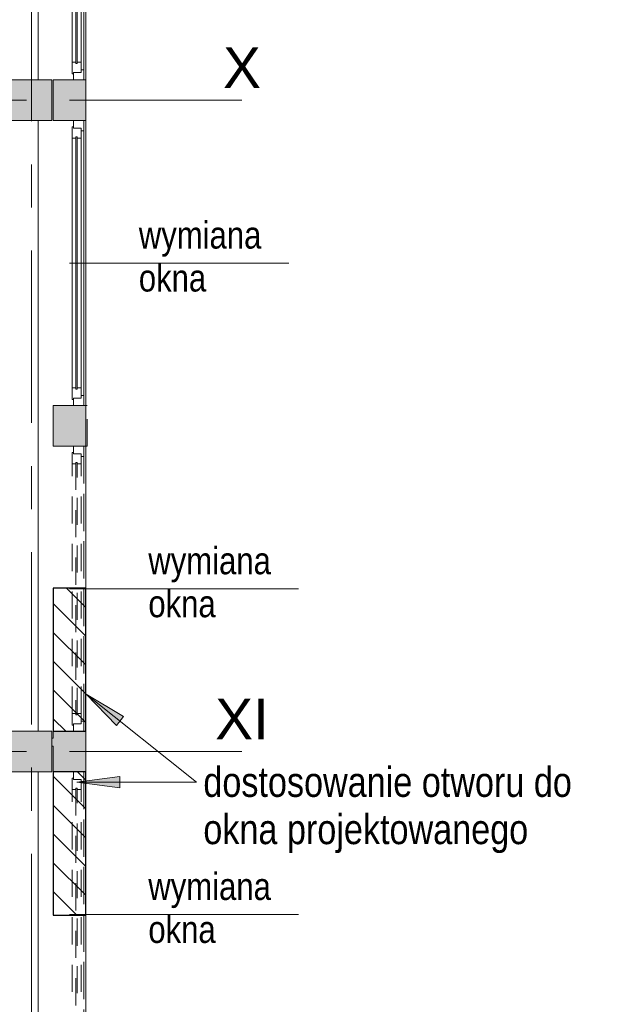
# Model space of a CAD drawing. Header units: centimetres. Extents: x -1403 to 22166, y -8842 to 3590.
# Tile 20 of 23: x 1179 to 1616, y 1662 to 2388. Entities that reach past the tile are written whole.
import ezdxf

# ---------------------------------------------------------------- set-up
doc = ezdxf.new("R2010")
doc.units = ezdxf.units.CM
doc.linetypes.add('Oś', pattern=[222.25, 127, -31.75, 31.75, -31.75])
doc.linetypes.add('Wyburzenia', pattern=[35, 20, -15])
for name, color, linetype, lineweight in [('A-DETL', 90, 'Continuous', 25), ('A-DETL-GENF', 92, 'Continuous', 9), ('A-GLAZ', 151, 'Wyburzenia', 9), ('A-GLAZ-IDEN', 152, 'Continuous', 13), ('A-WALL', 113, 'Continuous', 13), ('A-WALL-PATT', 111, 'Continuous', 13), ('G-ANNO-TEXT', 231, 'Continuous', 13), ('S-COLS', 52, 'Continuous', 13), ('S-GRID', 1, 'Continuous', 13), ('S-GRID-IDEN', 1, 'Continuous', 13)]:
    doc.layers.add(name, color=color, linetype=linetype, lineweight=lineweight)
doc.styles.add('Arial Narrow_1', font='ARIALN.TTF', dxfattribs={"height": 0.2})
doc.styles.add('Arial Narrow_2', font='ARIALN.TTF', dxfattribs={"height": 22})
doc.styles.add('Arial_1', font='arial.ttf', dxfattribs={"height": 30})
pattern_1 = [(315, (0, 0), (10.6066, 10.6066), [])]

# ---------------------------------------------------------------- blocks, each defined once
blk = doc.blocks.new('M_Concrete-Square-Column - 300 x 300mm-1794510-5_piętro III __10_50 m_ - wyburzenia i zamurowania')
at = {"layer": 'S-COLS', "lineweight": 9}
blk.add_hatch(color=254, dxfattribs=at).paths.add_polyline_path([(-15, 15), (-15, -15), (15, -15), (15, 15), (-9.5, 15)], flags=0)
for p, q in [((-15, 15), (15, 15)), ((-15, -15), (-15, 15)), ((15, 15), (15, -15)), ((15, -15), (-15, -15))]:
    blk.add_line(p, q, dxfattribs=at)
blk = doc.blocks.new('M_Concrete-Square-Column - 300 x 300mm-1794509-5_piętro III __10_50 m_ - wyburzenia i zamurowania')
at = {"layer": 'S-COLS', "lineweight": 9}
blk.add_hatch(color=254, dxfattribs=at).paths.add_polyline_path([(-15, -15), (15, -15), (15, 15), (-15, 15), (-15, 7.14)], flags=0)
for p, q in [((15, 15), (-15, 15)), ((-15, 15), (-15, -15)), ((15, -15), (15, 15)), ((-15, -15), (15, -15))]:
    blk.add_line(p, q, dxfattribs=at)
blk = doc.blocks.new('Okno - automatyczna etykieta - 210x165 _nietypowy podział_-2208582-5_piętro III __10_50 m_ - wyburzenia i zamurowania')
at = {"layer": 'A-GLAZ', "color": 7, "linetype": 'Continuous'}
for p, q in [((-97.5, 10.5), (-105, 10.5)), ((-105, 10.5), (-105, 3)), ((-105, 10.5), (105, 10.5)), ((-92, 8.5), (-99.5, 8.5)), ((-99.5, 8.5), (-99.5, 3)), ((-99.5, 3), (-99.5, 8.5)), ((-99.5, 8.5), (-97.5, 8.5)), ((-97.5, 8.5), (-97.5, 10.5)), ((97.5, 10.5), (-97.5, 10.5)), ((-92, 5.75), (-92, 8.5)), ((92, 8.5), (-92, 8.5)), ((99.5, 8.5), (92, 8.5)), ((92, 8.5), (92, 5.75)), ((105, 10.5), (97.5, 10.5)), ((97.5, 10.5), (97.5, 8.5)), ((97.5, 8.5), (99.5, 8.5)), ((99.5, 3), (99.5, 8.5)), ((99.5, 8.5), (99.5, 3)), ((105, 3), (105, 10.5)), ((-105, 3), (-99.5, 3)), ((-99.5, 3), (-100.5, 3)), ((-100.5, 3), (-100.5, 2)), ((-100.5, 2), (-92, 2)), ((93, 5.75), (-93, 5.75)), ((-93, 5.75), (-93, 4.75)), ((-93, 4.75), (-93, 5.75)), ((-93, 5.75), (-92, 5.75)), ((-93, 4.75), (93, 4.75)), ((-92, 4.75), (-93, 4.75)), ((-92, 2), (-92, 4.75)), ((92, 2), (-92, 2)), ((92, 5.75), (93, 5.75)), ((92, 4.75), (92, 2)), ((93, 4.75), (92, 4.75)), ((92, 2), (100.5, 2)), ((93, 4.75), (93, 5.75)), ((93, 5.75), (93, 4.75)), ((100.5, 3), (99.5, 3)), ((99.5, 3), (105, 3)), ((100.5, 2), (100.5, 3))]:
    blk.add_line(p, q, dxfattribs=at)
blk = doc.blocks.new('Okno - automatyczna etykieta - 210x165 _nietypowy podział_-V4-5_piętro III __10_50 m_ - wyburzenia i zamurowania')
at = {"layer": 'A-GLAZ', "color": 1, "lineweight": 13}
for p, q in [((-97.5, 10.5), (-105, 10.5)), ((-105, 10.5), (-105, 3)), ((-105, 10.5), (105, 10.5)), ((-92, 8.5), (-99.5, 8.5)), ((-99.5, 8.5), (-99.5, 3)), ((-99.5, 3), (-99.5, 8.5)), ((-99.5, 8.5), (-97.5, 8.5)), ((-97.5, 8.5), (-97.5, 10.5)), ((97.5, 10.5), (-97.5, 10.5)), ((-92, 5.75), (-92, 8.5)), ((92, 8.5), (-92, 8.5)), ((99.5, 8.5), (92, 8.5)), ((92, 8.5), (92, 5.75)), ((105, 10.5), (97.5, 10.5)), ((97.5, 10.5), (97.5, 8.5)), ((97.5, 8.5), (99.5, 8.5)), ((99.5, 3), (99.5, 8.5)), ((99.5, 8.5), (99.5, 3)), ((105, 3), (105, 10.5)), ((-105, 3), (-99.5, 3)), ((-99.5, 3), (-100.5, 3)), ((-100.5, 3), (-100.5, 2)), ((-100.5, 2), (-92, 2)), ((93, 5.75), (-93, 5.75)), ((-93, 5.75), (-93, 4.75)), ((-93, 4.75), (-93, 5.75)), ((-93, 5.75), (-92, 5.75)), ((-93, 4.75), (93, 4.75)), ((-92, 4.75), (-93, 4.75)), ((-92, 2), (-92, 4.75)), ((92, 2), (-92, 2)), ((92, 5.75), (93, 5.75)), ((92, 4.75), (92, 2)), ((93, 4.75), (92, 4.75)), ((92, 2), (100.5, 2)), ((93, 4.75), (93, 5.75)), ((93, 5.75), (93, 4.75)), ((100.5, 3), (99.5, 3)), ((99.5, 3), (105, 3)), ((100.5, 2), (100.5, 3))]:
    blk.add_line(p, q, dxfattribs=at)
blk = doc.blocks.new('etykieta wymiana okna - etykieta okno 1S z hp góra-2316402-5_piętro III __10_50 m_ - wyburzenia i zamurowania')
at = {"layer": 'A-GLAZ-IDEN'}
blk.add_line((0, 0.0485), (0, 1.6477), dxfattribs=at)
at = {"layer": 'A-GLAZ-IDEN', "insert": (-0.3068, 0.5415), "char_height": 0.2, "width": 1.356, "attachment_point": 1, "rotation": 90, "line_spacing_factor": 0.949189, "style": 'Arial Narrow_1'}
blk.add_mtext('\\pxt6.35,12.7,19.05,25.4,31.75,38.1,44.45,50.8,57.15,63.5,69.85,76.2,82.55,88.9,95.25,101.6,107.95,114.3,120.65,127,133.35,139.7,146.05,152.4,158.75,165.1,171.45,177.8,184.15,190.5,196.85,203.2;{wymiana okna}', dxfattribs=at)

msp = doc.modelspace()

# ---------------------------------------------------------------- hatches: boundary and pattern name
at = {"layer": 'A-DETL-GENF', "lineweight": 25}
h = msp.add_hatch(dxfattribs=at)
h.set_pattern_fill('FP_1', color=3, style=0, pattern_type=2)
h.set_pattern_definition(pattern_1)
h.paths.add_polyline_path([(1203.38, 1863.33), (1227.38, 1863.33), (1227.38, 1968.83), (1203.38, 1968.83), (1203.38, 1867.83)], flags=0)
h = msp.add_hatch(dxfattribs=at)
h.set_pattern_fill('FP_1', color=3, style=0, pattern_type=2)
h.set_pattern_definition(pattern_1)
h.paths.add_polyline_path([(1217.38, 1727.83), (1227.38, 1727.83), (1227.38, 1833.33), (1203.38, 1833.33), (1203.38, 1727.83), (1211.79, 1727.83)], flags=0)
at = {"layer": 'A-WALL-PATT'}
h = msp.add_hatch(color=9, dxfattribs=at)
h.paths.add_polyline_path([(1227.38, 393.33), (1227.38, 423.33), (1203.38, 423.33), (1203.38, 393.33)], flags=0)
h.paths.add_polyline_path([(1203.38, 633.33), (1227.38, 633.33), (1227.38, 663.33), (1203.38, 663.33)], flags=0)
h.paths.add_polyline_path([(1215.71, 873.33), (1227.38, 873.33), (1227.38, 903.33), (1203.38, 903.33), (1203.38, 873.33)], flags=0)
h.paths.add_polyline_path([(1227.38, 1113.33), (1227.38, 1143.33), (1203.38, 1143.33), (1203.38, 1113.33), (1223.88, 1113.33)], flags=0)
h.paths.add_polyline_path([(1216.01, 1353.33), (1227.38, 1353.33), (1227.38, 1383.33), (1203.38, 1383.33), (1203.38, 1353.33)], flags=0)
h.paths.add_polyline_path([(1203.38, 1593.33), (1227.38, 1593.33), (1227.38, 1623.33), (1203.38, 1623.33), (1203.38, 1620.07)], flags=0)
h.paths.add_polyline_path([(1203.38, 1833.33), (1227.38, 1833.33), (1227.38, 1863.33), (1203.38, 1863.33), (1203.38, 1846.35)], flags=0)
h.paths.add_polyline_path([(1207.89, 2073.33), (1227.38, 2073.33), (1227.38, 2103.33), (1203.38, 2103.33), (1203.38, 2073.33)], flags=0)
h.paths.add_polyline_path([(1227.38, 2313.33), (1227.38, 2343.33), (1203.38, 2343.33), (1203.38, 2313.33), (1225.88, 2313.33)], flags=0)
h.paths.add_polyline_path([(1203.38, 2553.33), (1227.38, 2553.33), (1227.38, 2583.33), (1203.38, 2583.33)], flags=0)
h.paths.add_polyline_path([(1218.38, 2793.33), (1227.38, 2793.33), (1227.38, 2824.33), (1203.38, 2824.33), (1203.38, 2793.33)], flags=0)
h = msp.add_hatch(color=9, dxfattribs=at)
h.paths.add_polyline_path([(602.38, 1852.33), (1172.38, 1852.33), (1172.38, 1858.33), (602.38, 1858.33)], flags=0)
h.paths.add_polyline_path([(1203.38, 1852.33), (1203.38, 1858.33), (1202.38, 1858.33), (1202.38, 1852.33)], flags=0)
at = {"layer": 'G-ANNO-TEXT'}
for points in [[(1227.74, 1890.65), (1249.97, 1867.6), (1255.18, 1874.14)], [(1220.83, 1825.87), (1252.58, 1821.69), (1252.58, 1830.05)]]:
    msp.add_hatch(color=50, dxfattribs=at).paths.add_polyline_path(points, flags=0)

# ---------------------------------------------------------------- linework, layer by layer
at = {"layer": 'A-DETL'}
for p, q in [((1227.38, 1968.83), (1203.38, 1968.83)), ((1203.38, 1968.83), (1203.38, 1863.33)), ((1227.38, 1863.33), (1227.38, 1968.83)), ((1203.38, 1863.33), (1227.38, 1863.33)), ((1227.38, 1833.33), (1203.38, 1833.33)), ((1203.38, 1833.33), (1203.38, 1727.83)), ((1227.38, 1727.83), (1227.38, 1833.33)), ((1203.38, 1727.83), (1227.38, 1727.83))]:
    msp.add_line(p, q, dxfattribs=at)
at = {"layer": 'A-GLAZ-IDEN'}
for p, q in [((1215.38, 2208.33), (1217.2, 2208.33)), ((1215.38, 1968.33), (1224.23, 1968.33)), ((1215.38, 1728.33), (1224.23, 1728.33))]:
    msp.add_line(p, q, dxfattribs=at)
at = {"layer": 'A-WALL', "lineweight": 9}
for p, q in [((1227.38, 2848.33), (1227.38, 1968.83)), ((1192.38, 2343.33), (1192.38, 2793.33)), ((1218.38, 2343.33), (1203.38, 2343.33)), ((1203.38, 2343.33), (1203.38, 2313.33)), ((1227.38, 2343.33), (1225.88, 2343.33)), ((1192.38, 1863.33), (1192.38, 2313.33)), ((1203.38, 2313.33), (1218.38, 2313.33)), ((1225.88, 2313.33), (1227.38, 2313.33)), ((1218.38, 2103.33), (1203.38, 2103.33)), ((1203.38, 2103.33), (1203.38, 2073.33)), ((1227.38, 2103.33), (1225.88, 2103.33)), ((1203.38, 2073.33), (1218.38, 2073.33)), ((1225.88, 2073.33), (1227.38, 2073.33)), ((1227.38, 1968.83), (1227.38, 1113.33)), ((1203.38, 1858.33), (1202.38, 1858.33)), ((1218.38, 1863.33), (1203.38, 1863.33)), ((1203.38, 1863.33), (1203.38, 1858.33)), ((1227.38, 1863.33), (1225.88, 1863.33)), ((1202.38, 1852.33), (1203.38, 1852.33)), ((1203.38, 1852.33), (1203.38, 1833.33)), ((1192.38, 1383.33), (1192.38, 1833.33)), ((1203.38, 1833.33), (1218.38, 1833.33)), ((1225.88, 1833.33), (1227.38, 1833.33))]:
    msp.add_line(p, q, dxfattribs=at)
at = {"layer": 'A-WALL', "color": 1, "linetype": 'Wyburzenia'}
for p, q in [((1227.38, 2103.33), (1227.38, 2073.33)), ((1228.38, 2103.33), (1227.38, 2103.33)), ((1228.38, 2073.33), (1228.38, 2103.33)), ((1227.38, 2073.33), (1228.38, 2073.33))]:
    msp.add_line(p, q, dxfattribs=at)
at = {"layer": 'G-ANNO-TEXT', "color": 50}
for p, q in [((1227.74, 1890.65), (1249.97, 1867.6)), ((1255.18, 1874.14), (1227.74, 1890.65)), ((1227.74, 1890.65), (1309.1, 1825.87)), ((1249.97, 1867.6), (1255.18, 1874.14)), ((1252.58, 1830.05), (1220.83, 1825.87)), ((1252.58, 1821.69), (1252.58, 1830.05)), ((1220.83, 1825.87), (1252.58, 1821.69)), ((1220.83, 1825.87), (1309.1, 1825.87))]:
    msp.add_line(p, q, dxfattribs=at)
at = {"layer": 'S-GRID', "linetype": 'Oś'}
for p, q in [((1187.38, 2884.27), (1187.38, 27.13)), ((1342.46, 2328.33), (-1368.76, 2328.33)), ((1342.46, 1848.33), (-1368.76, 1848.33))]:
    msp.add_line(p, q, dxfattribs=at)

# ---------------------------------------------------------------- block references
at = {"layer": 'A-GLAZ', "color": 7, "linetype": 'Continuous', "rotation": 269.9999999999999}
for p in [(1215.38, 2448.33), (1215.38, 2208.33)]:
    msp.add_blockref('Okno - automatyczna etykieta - 210x165 _nietypowy podział_-2208582-5_piętro III __10_50 m_ - wyburzenia i zamurowania', p, dxfattribs=at)
at = {"layer": 'A-GLAZ', "color": 1, "lineweight": 13, "rotation": 269.9999999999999}
for p in [(1215.38, 1968.33), (1215.38, 1728.33)]:
    msp.add_blockref('Okno - automatyczna etykieta - 210x165 _nietypowy podział_-V4-5_piętro III __10_50 m_ - wyburzenia i zamurowania', p, dxfattribs=at)
at = {"layer": 'A-GLAZ-IDEN', "xscale": 99.99999999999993, "yscale": 99.99999999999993, "zscale": 99.99999999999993, "rotation": 270.0000000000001}
for p in [(1212.36, 2208.33), (1219.38, 1968.33), (1219.38, 1728.33)]:
    msp.add_blockref('etykieta wymiana okna - etykieta okno 1S z hp góra-2316402-5_piętro III __10_50 m_ - wyburzenia i zamurowania', p, dxfattribs=at)
at = {"layer": 'S-COLS', "lineweight": 9, "rotation": 180}
msp.add_blockref('M_Concrete-Square-Column - 300 x 300mm-1794510-5_piętro III __10_50 m_ - wyburzenia i zamurowania', (1187.38, 2328.33), dxfattribs=at)
at = {"layer": 'S-COLS', "lineweight": 9}
msp.add_blockref('M_Concrete-Square-Column - 300 x 300mm-1794509-5_piętro III __10_50 m_ - wyburzenia i zamurowania', (1187.38, 1848.33), dxfattribs=at)

# ---------------------------------------------------------------- texts
at = {"layer": 'G-ANNO-TEXT', "color": 7, "insert": (1314.1, 1836.98), "char_height": 22, "width": 308.9, "attachment_point": 1, "line_spacing_factor": 0.949189, "style": 'Arial Narrow_2'}
msp.add_mtext('\\pxt5.77273,11.54545,17.31818,23.09091,28.86364,34.63636,40.40909,46.18182,51.95455,57.72727,63.5,69.27273,75.04545,80.81818,86.59091,92.36364,98.13636,103.90909,109.68182,115.45455,121.22727,127,132.77273,138.54545,144.31818,150.09091,155.86364,161.63636,167.40909,173.18182,178.95455,184.72727;{dostosowanie otworu do okna projektowanego}', dxfattribs=at)
at = {"layer": 'S-GRID-IDEN', "char_height": 30, "attachment_point": 5, "line_spacing_factor": 0.936439, "style": 'Arial_1'}
for s, insert, width in [('\\pxqc,t4.23333,8.46667,12.7,16.93333,21.16667,25.4,29.63333,33.86667,38.1,42.33333,46.56667,50.8,55.03333,59.26667,63.5,67.73333,71.96667,76.2,80.43333,84.66667,88.9,93.13333,97.36667,101.6,105.83333,110.06667,114.3,118.53333,122.76667,127,131.23333,135.46667;{X}', (1342.59, 2352.39), 27.8), ('\\pxqc,t4.23333,8.46667,12.7,16.93333,21.16667,25.4,29.63333,33.86667,38.1,42.33333,46.56667,50.8,55.03333,59.26667,63.5,67.73333,71.96667,76.2,80.43333,84.66667,88.9,93.13333,97.36667,101.6,105.83333,110.06667,114.3,118.53333,122.76667,127,131.23333,135.46667;{XI}', (1342.59, 1872.39), 39.7)]:
    msp.add_mtext(s, dxfattribs=dict(at, insert=insert, width=width))

doc.saveas('drawing.dxf')
